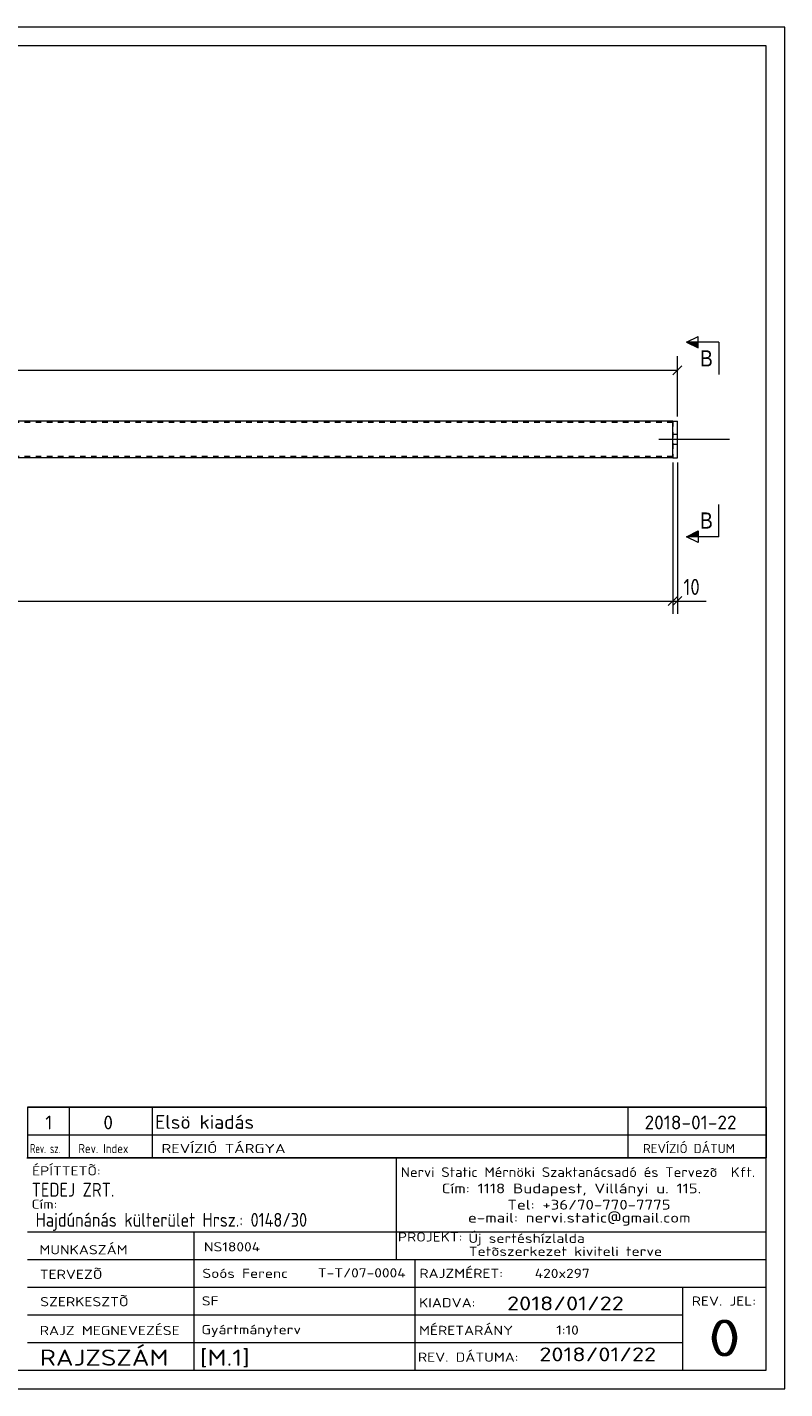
# Model space of a CAD drawing. Header units: millimetres. Extents: x 1 to 419, y 1 to 296.
# Tile 2 of 2: x 255 to 419, y 1 to 296. Entities that reach past the tile are written whole.
import ezdxf

# ---------------------------------------------------------------- set-up
doc = ezdxf.new("R2010")
doc.units = ezdxf.units.MM
doc.header["$LTSCALE"] = 0.6
doc.linetypes.add('XKITLINE00', pattern=[0])
doc.linetypes.add('XKITLINE02', pattern=[4, 2, -2])
for name, color, linetype, lineweight in [('Bolt', 7, 'Continuous', 0), ('DrawingSheet', 5, 'Continuous', 0), ('OtherObjectType', 1, 'Continuous', 0), ('Part', 2, 'Continuous', 0), ('Section', 6, 'Continuous', 0), ('Z-DIMENSIONS', 1, 'Continuous', 0)]:
    doc.layers.add(name, color=color, linetype=linetype, lineweight=lineweight)
doc.styles.add('ARIAL', font='ARIAL.TTF')
doc.styles.add('ISOCPEUR', font='ISOCPEUR.TTF')

msp = doc.modelspace()

# ---------------------------------------------------------------- hatches: boundary and pattern name
at = {"layer": 'Section'}
for points in [[(400.25, 226.5), (397.75, 227.75), (400.25, 227.75)], [(400.25, 185.62), (397.75, 185.62), (400.25, 186.87)]]:
    msp.add_hatch(color=6, dxfattribs=at).paths.add_polyline_path(points, flags=17)

# ---------------------------------------------------------------- linework, layer by layer
at = {"layer": 'Bolt', "color": 3, "linetype": 'XKITLINE00', "lineweight": 0}
for p, q in [((407, 206.68), (391.75, 206.68)), ((407, 206.68), (391.75, 206.68)), ((395.75, 207.78), (394.75, 207.78)), ((395.75, 207.78), (394.75, 207.78)), ((395.75, 205.58), (394.75, 205.58)), ((395.75, 205.58), (394.75, 205.58))]:
    msp.add_line(p, q, dxfattribs=at)
at = {"layer": 'DrawingSheet', "color": 2, "linetype": 'XKITLINE00', "lineweight": 0}
for p, q in [((419, 296), (1, 296)), ((419, 1), (419, 296)), ((1, 1), (419, 1))]:
    msp.add_line(p, q, dxfattribs=at)
at = {"layer": 'DrawingSheet', "color": 3, "linetype": 'XKITLINE00', "lineweight": 0}
for p, q in [((415, 292), (5, 292)), ((415, 5), (415, 292)), ((5, 5), (415, 5))]:
    msp.add_line(p, q, dxfattribs=at)
at = {"layer": 'OtherObjectType', "color": 7, "linetype": 'XKITLINE00', "lineweight": 0}
for p, q in [((255, 62.05), (415, 62.05)), ((255, 62.05), (255, 56.05)), ((264, 62.05), (264, 56.05)), ((282, 62.05), (282, 56.05)), ((385, 62.05), (385, 56.05)), ((415, 62.05), (415, 56.05)), ((255, 56.05), (255, 51.05)), ((255, 56.05), (415, 56.05)), ((264, 56.05), (264, 51.05)), ((282, 56.05), (282, 51.05)), ((385, 56.05), (385, 51.05)), ((415, 56.05), (415, 51.05)), ((254.84, 51.05), (415, 51.05)), ((415, 51.05), (255, 51.05)), ((334.84, 51), (334.84, 35)), ((414.98, 5), (415, 51.05)), ((254.98, 35), (414.98, 35)), ((290.98, 35), (290.98, 5)), ((334.84, 35), (334.84, 29)), ((254.98, 29), (338.84, 29)), ((338.84, 29), (338.84, 5)), ((338.84, 29), (414.84, 29)), ((254.98, 23), (414.98, 23)), ((396.84, 23), (396.84, 5)), ((254.98, 17), (396.84, 17)), ((254.98, 11), (396.98, 11)), ((254.98, 5), (414.98, 5))]:
    msp.add_line(p, q, dxfattribs=at)
at = {"layer": 'OtherObjectType', "color": 1, "linetype": 'XKITLINE00', "lineweight": 0}
for p, q in [((415, 62.05), (255, 62.05)), ((255, 56.05), (415, 56.05))]:
    msp.add_line(p, q, dxfattribs=at)
at = {"layer": 'Part', "color": 2, "linetype": 'XKITLINE00', "lineweight": 0}
for p, q in [((394.75, 210.68), (209.5, 210.68)), ((394.75, 202.68), (394.75, 210.68)), ((394.75, 210.68), (395.75, 210.68)), ((395.75, 202.68), (395.75, 210.68)), ((394.75, 202.68), (209.5, 202.68)), ((394.75, 202.68), (395.75, 202.68))]:
    msp.add_line(p, q, dxfattribs=at)
at = {"layer": 'Part', "color": 7, "linetype": 'XKITLINE02', "lineweight": 0}
for p, q in [((394.75, 210.38), (209.5, 210.38)), ((394.75, 210.68), (394.75, 202.68)), ((394.75, 202.98), (209.5, 202.98))]:
    msp.add_line(p, q, dxfattribs=at)
at = {"layer": 'Section', "color": 6, "linetype": 'XKITLINE00', "lineweight": 0}
for p, q in [((397.75, 227.75), (400.25, 229)), ((397.75, 227.75), (400.25, 226.5)), ((404.75, 227.75), (397.75, 227.75)), ((400.25, 226.5), (400.25, 229)), ((404.75, 227.75), (404.75, 220.75)), ((404.75, 185.62), (404.75, 192.62)), ((397.75, 185.62), (400.25, 186.87)), ((400.25, 186.87), (400.25, 184.37)), ((400.25, 184.37), (397.75, 185.62)), ((404.75, 185.62), (397.75, 185.62))]:
    msp.add_line(p, q, dxfattribs=at)
at = {"layer": 'Z-DIMENSIONS', "color": 7, "linetype": 'XKITLINE00', "lineweight": 0}
for p, q in [((395.75, 211.68), (395.75, 224.73)), ((20.25, 221.68), (395.75, 221.68)), ((396.74, 222.67), (394.76, 220.69)), ((394.75, 201.68), (394.75, 168.88)), ((394.75, 201.68), (394.75, 168.88)), ((395.75, 201.68), (395.75, 168.88)), ((21.25, 171.68), (394.75, 171.68)), ((395.74, 172.67), (393.76, 170.69)), ((395.74, 172.67), (393.76, 170.69)), ((394.75, 171.68), (395.75, 171.68)), ((396.74, 172.67), (394.76, 170.69)), ((395.75, 171.68), (401.98, 171.68)), ((395.75, 171.68), (401.98, 171.68))]:
    msp.add_line(p, q, dxfattribs=at)
at = {"layer": 'Z-DIMENSIONS', "color": 3}
for p in [(395.75, 221.68), (394.75, 171.68), (394.75, 171.68), (395.75, 171.68)]:
    msp.add_point(p, dxfattribs=at)

# ---------------------------------------------------------------- texts
at = {"layer": 'OtherObjectType', "color": 7, "style": 'ISOCPEUR'}
for s, height, width, p in [('1', 3, 1.017001, (258.82, 57.2)), ('0', 3, 1.017001, (271.4, 57.2)), ('Elsö kiadás', 3, 1.017001, (282.63, 57.31)), ('2018-01-22', 3, 1.017001, (388.62, 57.2)), ('Rev. sz.', 2, 0.68, (255.54, 52.05)), ('Rev. Index', 2, 0.85, (266, 52.05)), ('REVÍZIÓ TÁRGYA', 2, 1.275, (284, 52.05)), ('REVÍZIÓ DÁTUM', 2, 1.02, (388.28, 52.05)), ('ÉPÍTTETÕ:', 2, 1.211571, (255.96, 47.22)), ('Nervi Static Mérnöki\xa0Szaktanácsadó\xa0és\xa0Tervezõ  Kft.', 2.1176, 1.08375, (335.84, 46.88)), ('TEDEJ ZRT.', 3, 0.85, (255.87, 42.62)), ('Cím:\xa01118 Budapest, Villányi u. 115.', 2.1176, 1.250101, (344.68, 43.35)), ('Cím:', 2, 1.211571, (255.84, 40)), ('Tel:\xa0+36/70-770-7775', 2.1176, 1.250101, (358.91, 39.82)), ('Hajdúnánás külterület Hrsz.: 0148/30', 3, 0.85, (256.73, 36.1)), ('e-mail:\xa0nervi.static@gmail.com', 2.1176, 1.250101, (350.38, 37)), ('MUNKASZÁM', 2, 1.211571, (257.55, 30.12)), ('NS18004', 2, 1.211571, (293.17, 30.76)), ('PROJEKT:', 2, 1.211571, (335.18, 32.9)), ('Új sertéshízlalda', 2, 1.211571, (350.47, 32.6)), ('Tetõszerkezet kiviteli terve', 2, 1.211571, (350.54, 29.78)), ('TERVEZÕ', 2, 1.211571, (257.63, 24.79)), ('Soós Ferenc', 2, 1.211571, (292.84, 25)), ('T-T/07-0004', 2, 1.211571, (317.86, 25.11)), ('RAJZMÉRET:', 2, 1.211571, (339.84, 25)), ('420x297', 2, 1.211571, (364.84, 25)), ('SZERKESZTÕ', 2, 1.211571, (257.72, 18.87)), ('SF', 2, 1.211571, (292.72, 19.04)), ('2018/01/22', 3, 1.275, (358.84, 18)), ('REV. JEL:', 2, 1.211571, (398.84, 19)), ('KIADVA:', 2, 1.211571, (339.78, 18.64)), ('RAJZ MEGNEVEZÉSE', 2, 1.211571, (257.62, 12.62)), ('Gyártmányterv', 2, 1.211571, (292.65, 12.82)), ('MÉRETARÁNY', 2, 1.211571, (339.78, 12.65)), ('1:10', 2, 1.211571, (369.51, 12.72)), ('0', 8, 1.275, (402.45, 8)), ('RAJZSZÁM', 3.5, 1.211571, (257.62, 6)), ('[M.1]', 3.5, 1.211571, (292.3, 5.99)), ('REV. DÁTUMA:', 2, 1.211571, (339.53, 6.85)), ('2018/01/22', 3, 1.275, (365.83, 6.95))]:
    msp.add_text(s, height=height, dxfattribs=dict(at, width=width)).set_placement(p)
at = {"layer": 'Section', "color": 6, "style": 'ARIAL', "width": 0.85}
for p in [(400.64, 222.5), (400.64, 187.37)]:
    msp.add_text('B', height=3.5, dxfattribs=at).set_placement(p)
at = {"layer": 'Z-DIMENSIONS', "color": 3, "style": 'ISOCPEUR', "width": 0.85}
msp.add_text('10', height=3.5, dxfattribs=at).set_placement((397.06, 172.98))

doc.saveas('drawing.dxf')
